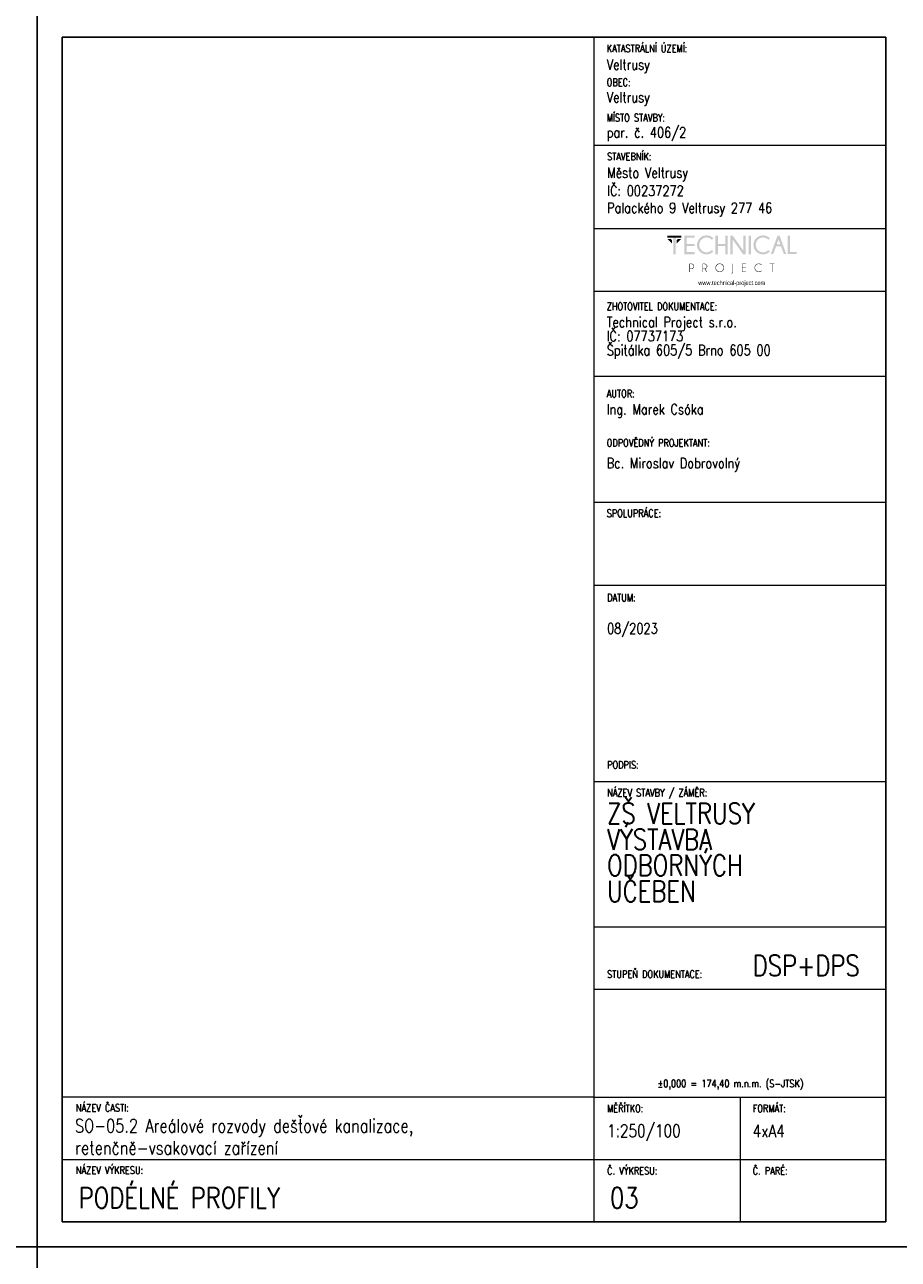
# Model space of a CAD drawing. Header units: millimetres. Extents: x -744 to 2301, y 2052 to 2943.
# Tile 8 of 31: x 618 to 828, y 2346 to 2643. Entities that reach past the tile are written whole.
import ezdxf

# ---------------------------------------------------------------- set-up
doc = ezdxf.new("R2010")
doc.units = ezdxf.units.MM
doc.header["$MEASUREMENT"] = 0
doc.layers.add('NETISK', color=7, linetype='Continuous', plot=False)
doc.layers.add('TP_01_Rozpiska', color=7, linetype='Continuous', lineweight=5)
doc.layers.add('Znojmoprojekt - Popisy.Znojmoprojekt', color=7, linetype='Continuous')
doc.styles.add('GENERATED_STYLE_4', font='arial.ttf')
doc.styles.add('ROMANS', font='romans.shx', dxfattribs={"width": 0.8})

# ---------------------------------------------------------------- blocks, each defined once
blk = doc.blocks.new('*U24')
for p, q in [((-210, 291), (-210, 297)), ((-204, 297), (-210, 297)), ((0, 297), (-210, 297)), ((-210, 297), (-210, 0)), ((0, 0), (0, 297)), ((-6, 297), (0, 297)), ((-6, 291), (-204, 291)), ((-204, 291), (-204, 6)), ((-6, 6), (-6, 291)), ((-210, 6), (-210, 0)), ((-204, 6), (-6, 6)), ((-210, 0), (0, 0))]:
    blk.add_line(p, q)
blk = doc.blocks.new('A$C01D51CA2')
at = {"layer": 'TP_01_Rozpiska'}
for points in [[(-45.09, 17.59), (-45.09, 16.91), (-40.45, 16.91), (-40.45, 17.59)], [(-45.09, 16.5), (-43.58, 14.97), (-43.58, 16.09), (-43.97, 16.5)], [(-43.15, 17.03), (-43.15, 11.39), (-42.38, 11.39), (-42.38, 17.03)], [(-40.45, 16.5), (-41.97, 14.97), (-41.97, 16.09), (-41.57, 16.5)], [(-36.03, 17.59), (-36.03, 16.91), (-38.63, 16.91), (-38.63, 14.83), (-36.03, 14.83), (-36.03, 14.15), (-38.63, 14.15), (-38.63, 12.08), (-36.03, 12.08), (-36.03, 11.39), (-39.4, 11.39), (-39.4, 17.59)], [(-28.26, 14.15), (-28.26, 11.39), (-29.05, 11.39), (-29.05, 17.59), (-28.26, 17.59), (-28.26, 14.83), (-25.73, 14.83), (-25.73, 17.59), (-24.94, 17.59), (-24.94, 11.39), (-25.73, 11.39), (-25.73, 14.15)], [(-23.29, 17.59), (-19.78, 12.64), (-19.78, 17.59), (-19, 17.59), (-19, 11.39), (-19.86, 11.39), (-23.29, 16.22), (-23.29, 11.39), (-24.07, 11.39), (-24.07, 17.59)], [(-18, 17.59), (-18, 11.39), (-17.23, 11.39), (-17.23, 17.59)], [(-4.92, 11.41), (-4.92, 17.59), (-4.14, 17.59), (-4.14, 12.08), (-1.91, 12.08), (-1.91, 11.41)], [(-18.85, 8.23), (-18.85, 8.07), (-20.1, 8.07), (-20.1, 6.92), (-18.85, 6.92), (-18.85, 6.76), (-20.1, 6.76), (-20.1, 5.6), (-18.85, 5.6), (-18.85, 5.44), (-20.25, 5.44), (-20.25, 8.23)], [(-10.06, 8.07), (-10.06, 5.44), (-10.22, 5.44), (-10.22, 8.07), (-10.93, 8.07), (-10.93, 8.23), (-9.35, 8.23), (-9.35, 8.07)]]:
    blk.add_hatch(color=256, dxfattribs=at).paths.add_polyline_path(points)
h = blk.add_hatch(color=256, dxfattribs=at)
edge = h.paths.add_edge_path()
edge.add_line((-30.26, 12.76), (-29.72, 12.28))
edge.add_spline(control_points=[(-29.72, 12.28), (-30.41, 11.65), (-31.18, 11.32), (-32.02, 11.32), (-32.02, 11.32), (-32.93, 11.32), (-33.68, 11.64), (-34.31, 12.26), (-34.31, 12.26), (-34.93, 12.89), (-35.23, 13.63), (-35.23, 14.5), (-35.23, 14.5), (-35.23, 15.35), (-34.93, 16.09), (-34.31, 16.72), (-34.31, 16.72), (-33.68, 17.36), (-32.93, 17.67), (-32.02, 17.67), (-32.02, 17.67), (-31.18, 17.67), (-30.41, 17.34), (-29.72, 16.7)], knot_values=[0, 0, 0, 0, 0.041667, 0.041667, 0.041667, 0.041767, 0.083333, 0.083333, 0.083333, 0.083433, 0.125, 0.125, 0.125, 0.1251, 0.166667, 0.166667, 0.166667, 0.166767, 0.208333, 0.208333, 0.208333, 0.208433, 1, 1, 1, 1], degree=3, periodic=0)
edge.add_line((-29.72, 16.7), (-30.26, 16.22))
edge.add_spline(control_points=[(-30.26, 16.22), (-30.82, 16.73), (-31.41, 16.98), (-32.02, 16.98), (-32.02, 16.98), (-32.68, 16.98), (-33.25, 16.73), (-33.73, 16.26), (-33.73, 16.26), (-34.21, 15.78), (-34.45, 15.19), (-34.45, 14.5), (-34.45, 14.5), (-34.45, 13.79), (-34.21, 13.22), (-33.73, 12.72), (-33.73, 12.72), (-33.25, 12.25), (-32.68, 12.02), (-32.02, 12.02), (-32.02, 12.02), (-31.41, 12.02), (-30.82, 12.26), (-30.26, 12.76)], knot_values=[0, 0, 0, 0, 0.041667, 0.041667, 0.041667, 0.041767, 0.083333, 0.083333, 0.083333, 0.083433, 0.125, 0.125, 0.125, 0.1251, 0.166667, 0.166667, 0.166667, 0.166767, 0.208333, 0.208333, 0.208333, 0.208433, 1, 1, 1, 1], degree=3, periodic=0)
h = blk.add_hatch(color=256, dxfattribs=at)
edge = h.paths.add_edge_path()
edge.add_line((-11.41, 12.76), (-10.87, 12.28))
edge.add_spline(control_points=[(-10.87, 12.28), (-11.56, 11.65), (-12.33, 11.32), (-13.17, 11.32), (-13.17, 11.32), (-14.07, 11.32), (-14.83, 11.64), (-15.45, 12.26), (-15.45, 12.26), (-16.08, 12.89), (-16.37, 13.63), (-16.37, 14.5), (-16.37, 14.5), (-16.37, 15.35), (-16.08, 16.09), (-15.45, 16.72), (-15.45, 16.72), (-14.83, 17.36), (-14.07, 17.67), (-13.17, 17.67), (-13.17, 17.67), (-12.33, 17.67), (-11.56, 17.34), (-10.87, 16.7)], knot_values=[0, 0, 0, 0, 0.041667, 0.041667, 0.041667, 0.041767, 0.083333, 0.083333, 0.083333, 0.083433, 0.125, 0.125, 0.125, 0.1251, 0.166667, 0.166667, 0.166667, 0.166767, 0.208333, 0.208333, 0.208333, 0.208433, 1, 1, 1, 1], degree=3, periodic=0)
edge.add_line((-10.87, 16.7), (-11.41, 16.22))
edge.add_spline(control_points=[(-11.41, 16.22), (-11.97, 16.73), (-12.56, 16.98), (-13.17, 16.98), (-13.17, 16.98), (-13.82, 16.98), (-14.4, 16.73), (-14.88, 16.26), (-14.88, 16.26), (-15.35, 15.78), (-15.6, 15.19), (-15.6, 14.5), (-15.6, 14.5), (-15.6, 13.79), (-15.35, 13.22), (-14.88, 12.72), (-14.88, 12.72), (-14.4, 12.25), (-13.82, 12.02), (-13.17, 12.02), (-13.17, 12.02), (-12.56, 12.02), (-11.97, 12.26), (-11.41, 12.76)], knot_values=[0, 0, 0, 0, 0.041667, 0.041667, 0.041667, 0.041767, 0.083333, 0.083333, 0.083333, 0.083433, 0.125, 0.125, 0.125, 0.1251, 0.166667, 0.166667, 0.166667, 0.166767, 0.208333, 0.208333, 0.208333, 0.208433, 1, 1, 1, 1], degree=3, periodic=0)
h = blk.add_hatch(color=256, dxfattribs=at)
h.paths.add_polyline_path([(-7.4, 14.65), (-7.99, 16.29), (-8.6, 14.65)])
h.paths.add_polyline_path([(-7.64, 17.59), (-5.41, 11.41), (-6.21, 11.41), (-7.15, 13.97), (-8.83, 13.97), (-9.78, 11.41), (-10.6, 11.41), (-8.33, 17.59)])
h = blk.add_hatch(color=256, dxfattribs=at)
edge = h.paths.add_edge_path()
edge.add_spline(control_points=[(-27.62, 8.12), (-27.98, 8.12), (-28.27, 7.99), (-28.52, 7.74), (-28.52, 7.74), (-28.77, 7.49), (-28.9, 7.2), (-28.9, 6.84), (-28.9, 6.84), (-28.9, 6.49), (-28.77, 6.2), (-28.52, 5.95), (-28.52, 5.95), (-28.27, 5.7), (-27.98, 5.57), (-27.62, 5.57), (-27.62, 5.57), (-27.27, 5.57), (-26.98, 5.7), (-26.73, 5.95), (-26.73, 5.95), (-26.47, 6.2), (-26.35, 6.49), (-26.35, 6.84), (-26.35, 6.84), (-26.35, 7.2), (-26.47, 7.49), (-26.73, 7.74), (-26.73, 7.74), (-26.98, 7.99), (-27.27, 8.12), (-27.62, 8.12)], knot_values=[0, 0, 0, 0, 0.03125, 0.03125, 0.03125, 0.03135, 0.0625, 0.0625, 0.0625, 0.0626, 0.09375, 0.09375, 0.09375, 0.09385, 0.125, 0.125, 0.125, 0.1251, 0.15625, 0.15625, 0.15625, 0.15635, 0.1875, 0.1875, 0.1875, 0.1876, 0.21875, 0.21875, 0.21875, 0.21885, 1, 1, 1, 1], degree=3, periodic=0)
edge = h.paths.add_edge_path()
edge.add_spline(control_points=[(-26.61, 7.86), (-26.33, 7.58), (-26.19, 7.23), (-26.19, 6.84), (-26.19, 6.84), (-26.19, 6.44), (-26.33, 6.11), (-26.61, 5.83), (-26.61, 5.83), (-26.89, 5.56), (-27.22, 5.41), (-27.62, 5.41), (-27.62, 5.41), (-28.01, 5.41), (-28.36, 5.56), (-28.64, 5.83), (-28.64, 5.83), (-28.91, 6.11), (-29.05, 6.44), (-29.05, 6.84), (-29.05, 6.84), (-29.05, 7.23), (-28.91, 7.58), (-28.64, 7.86), (-28.64, 7.86), (-28.36, 8.14), (-28.01, 8.28), (-27.62, 8.28), (-27.62, 8.28), (-27.22, 8.28), (-26.89, 8.14), (-26.61, 7.86)], knot_values=[0, 0, 0, 0, 0.03125, 0.03125, 0.03125, 0.03135, 0.0625, 0.0625, 0.0625, 0.0626, 0.09375, 0.09375, 0.09375, 0.09385, 0.125, 0.125, 0.125, 0.1251, 0.15625, 0.15625, 0.15625, 0.15635, 0.1875, 0.1875, 0.1875, 0.1876, 0.21875, 0.21875, 0.21875, 0.21885, 1, 1, 1, 1], degree=3, periodic=0)
h = blk.add_hatch(color=256, dxfattribs=at)
edge = h.paths.add_edge_path()
edge.add_line((-13.73, 5.88), (-13.61, 5.79))
edge.add_spline(control_points=[(-13.61, 5.79), (-13.87, 5.54), (-14.2, 5.41), (-14.56, 5.41), (-14.56, 5.41), (-14.96, 5.41), (-15.3, 5.56), (-15.58, 5.83), (-15.58, 5.83), (-15.86, 6.11), (-15.99, 6.44), (-15.99, 6.84), (-15.99, 6.84), (-15.99, 7.23), (-15.86, 7.58), (-15.58, 7.86), (-15.58, 7.86), (-15.3, 8.14), (-14.96, 8.27), (-14.56, 8.27), (-14.56, 8.27), (-14.2, 8.27), (-13.87, 8.15), (-13.61, 7.89)], knot_values=[0, 0, 0, 0, 0.041667, 0.041667, 0.041667, 0.041767, 0.083333, 0.083333, 0.083333, 0.083433, 0.125, 0.125, 0.125, 0.1251, 0.166667, 0.166667, 0.166667, 0.166767, 0.208333, 0.208333, 0.208333, 0.208433, 1, 1, 1, 1], degree=3, periodic=0)
edge.add_line((-13.61, 7.89), (-13.73, 7.79))
edge.add_spline(control_points=[(-13.73, 7.79), (-13.97, 8), (-14.25, 8.1), (-14.56, 8.1), (-14.56, 8.1), (-14.93, 8.1), (-15.22, 7.99), (-15.47, 7.74), (-15.47, 7.74), (-15.72, 7.49), (-15.85, 7.2), (-15.85, 6.84), (-15.85, 6.84), (-15.85, 6.49), (-15.72, 6.2), (-15.47, 5.95), (-15.47, 5.95), (-15.22, 5.7), (-14.93, 5.57), (-14.56, 5.57), (-14.56, 5.57), (-14.25, 5.57), (-13.97, 5.67), (-13.73, 5.88)], knot_values=[0, 0, 0, 0, 0.041667, 0.041667, 0.041667, 0.041767, 0.083333, 0.083333, 0.083333, 0.083433, 0.125, 0.125, 0.125, 0.1251, 0.166667, 0.166667, 0.166667, 0.166767, 0.208333, 0.208333, 0.208333, 0.208433, 1, 1, 1, 1], degree=3, periodic=0)
h = blk.add_hatch(color=256, dxfattribs=at)
edge = h.paths.add_edge_path()
edge.add_line((-37.56, 8.07), (-37.56, 6.57))
edge.add_line((-37.56, 6.57), (-37.08, 6.57))
edge.add_spline(control_points=[(-37.08, 6.57), (-36.89, 6.57), (-36.71, 6.64), (-36.56, 6.79), (-36.56, 6.79), (-36.41, 6.94), (-36.34, 7.12), (-36.34, 7.33), (-36.34, 7.33), (-36.34, 7.53), (-36.41, 7.71), (-36.56, 7.86), (-36.56, 7.86), (-36.71, 8), (-36.89, 8.07), (-37.08, 8.07)], knot_values=[0, 0, 0, 0, 0.0625, 0.0625, 0.0625, 0.0626, 0.125, 0.125, 0.125, 0.1251, 0.1875, 0.1875, 0.1875, 0.1876, 1, 1, 1, 1], degree=3, periodic=0)
edge.add_line((-37.08, 8.07), (-37.56, 8.07))
edge = h.paths.add_edge_path()
edge.add_line((-37.56, 6.41), (-37.56, 5.44))
edge.add_line((-37.56, 5.44), (-37.73, 5.44))
edge.add_line((-37.73, 5.44), (-37.73, 8.23))
edge.add_line((-37.73, 8.23), (-36.99, 8.23))
edge.add_spline(control_points=[(-36.99, 8.23), (-36.77, 8.2), (-36.59, 8.12), (-36.44, 7.97), (-36.44, 7.97), (-36.28, 7.79), (-36.18, 7.58), (-36.18, 7.33), (-36.18, 7.33), (-36.18, 7.07), (-36.28, 6.85), (-36.44, 6.67), (-36.44, 6.67), (-36.62, 6.51), (-36.84, 6.41), (-37.08, 6.41)], knot_values=[0, 0, 0, 0, 0.0625, 0.0625, 0.0625, 0.0626, 0.125, 0.125, 0.125, 0.1251, 0.1875, 0.1875, 0.1875, 0.1876, 1, 1, 1, 1], degree=3, periodic=0)
edge.add_line((-37.08, 6.41), (-37.56, 6.41))
h = blk.add_hatch(color=256, dxfattribs=at)
edge = h.paths.add_edge_path()
edge.add_line((-33.17, 8.07), (-33.17, 6.57))
edge.add_line((-33.17, 6.57), (-32.71, 6.57))
edge.add_spline(control_points=[(-32.71, 6.57), (-32.5, 6.57), (-32.32, 6.64), (-32.17, 6.79), (-32.17, 6.79), (-32.02, 6.94), (-31.96, 7.12), (-31.96, 7.33), (-31.96, 7.33), (-31.96, 7.53), (-32.02, 7.71), (-32.17, 7.86), (-32.17, 7.86), (-32.32, 8), (-32.5, 8.07), (-32.71, 8.07)], knot_values=[0, 0, 0, 0, 0.0625, 0.0625, 0.0625, 0.0626, 0.125, 0.125, 0.125, 0.1251, 0.1875, 0.1875, 0.1875, 0.1876, 1, 1, 1, 1], degree=3, periodic=0)
edge.add_line((-32.71, 8.07), (-33.17, 8.07))
edge = h.paths.add_edge_path()
edge.add_line((-32.66, 6.41), (-33.17, 6.41))
edge.add_line((-33.17, 6.41), (-33.17, 5.44))
edge.add_line((-33.17, 5.44), (-33.34, 5.44))
edge.add_line((-33.34, 5.44), (-33.34, 8.23))
edge.add_line((-33.34, 8.23), (-32.61, 8.23))
edge.add_spline(control_points=[(-32.61, 8.23), (-32.4, 8.2), (-32.22, 8.12), (-32.07, 7.97), (-32.07, 7.97), (-31.89, 7.79), (-31.79, 7.58), (-31.79, 7.33), (-31.79, 7.33), (-31.79, 7.07), (-31.89, 6.85), (-32.07, 6.69), (-32.07, 6.69), (-32.19, 6.56), (-32.33, 6.48), (-32.48, 6.44)], knot_values=[0, 0, 0, 0, 0.0625, 0.0625, 0.0625, 0.0626, 0.125, 0.125, 0.125, 0.1251, 0.1875, 0.1875, 0.1875, 0.1876, 1, 1, 1, 1], degree=3, periodic=0)
edge.add_line((-32.48, 6.44), (-31.84, 5.44))
edge.add_line((-31.84, 5.44), (-32.04, 5.44))
edge.add_line((-32.04, 5.44), (-32.66, 6.41))
h = blk.add_hatch(color=256, dxfattribs=at)
edge = h.paths.add_edge_path()
edge.add_spline(control_points=[(-23.19, 5.39), (-23.19, 5.24), (-23.24, 5.13), (-23.34, 5.05), (-23.34, 5.05), (-23.44, 4.95), (-23.56, 4.9), (-23.69, 4.9)], knot_values=[0, 0, 0, 0, 0.125, 0.125, 0.125, 0.1251, 1, 1, 1, 1], degree=3, periodic=0)
edge.add_line((-23.69, 4.9), (-23.69, 5.05))
edge.add_spline(control_points=[(-23.69, 5.05), (-23.59, 5.05), (-23.52, 5.08), (-23.44, 5.14), (-23.44, 5.14), (-23.39, 5.21), (-23.36, 5.29), (-23.36, 5.41)], knot_values=[0, 0, 0, 0, 0.125, 0.125, 0.125, 0.1251, 1, 1, 1, 1], degree=3, periodic=0)
edge.add_line((-23.36, 5.41), (-23.36, 8.23))
edge.add_line((-23.36, 8.23), (-23.19, 8.23))
edge.add_line((-23.19, 8.23), (-23.19, 5.39))
at = {"layer": 'Znojmoprojekt - Popisy.Znojmoprojekt', "color": 7, "linetype": 'Continuous', "lineweight": 13, "insert": (-23.61, 1.59), "char_height": 1.5, "width": 19.5072, "attachment_point": 5, "style": 'GENERATED_STYLE_4'}
blk.add_mtext('\\A1;{\\fBahnschrift Light|b0|i0|c238|p34;\\W0.75;www.technical-project.com}', dxfattribs=at)

msp = doc.modelspace()

# ---------------------------------------------------------------- linework, layer by layer
at = {"layer": 'TP_01_Rozpiska'}
for p, q in [((754.88, 2354.81), (754.88, 2639.81)), ((754.88, 2613.81), (824.98, 2613.81)), ((754.88, 2593.81), (824.88, 2593.81)), ((754.88, 2578.74), (824.88, 2578.74)), ((754.88, 2558.29), (824.88, 2558.29)), ((754.88, 2527.98), (824.88, 2527.98)), ((754.88, 2507.98), (824.88, 2507.98)), ((754.88, 2460.78), (824.98, 2460.78)), ((754.88, 2425.78), (824.98, 2425.78)), ((754.88, 2384.81), (626.98, 2384.81)), ((626.98, 2354.81), (626.98, 2384.81)), ((754.88, 2384.81), (824.98, 2384.81)), ((789.98, 2384.81), (789.98, 2354.81)), ((626.98, 2369.81), (824.98, 2369.81))]:
    msp.add_line(p, q, dxfattribs=at)
at = {"layer": 'TP_01_Rozpiska', "color": 7, "linetype": 'Continuous', "lineweight": 13}
msp.add_line((754.88, 2410.78), (824.98, 2410.78), dxfattribs=at)

# ---------------------------------------------------------------- block references
at = {"xscale": 0.7200000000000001, "yscale": 0.7200000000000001, "zscale": 0.7200000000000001}
msp.add_blockref('A$C01D51CA2', (804.95, 2579.4), dxfattribs=at)
at = {"layer": 'NETISK'}
for p in [(620.98, 2348.81), (830.98, 2348.81), (620.98, 2051.81), (830.98, 2051.81)]:
    msp.add_blockref('*U24', p, dxfattribs=at)

# ---------------------------------------------------------------- texts
at = {"color": 7, "linetype": 'Continuous', "lineweight": 0, "char_height": 1.8, "attachment_point": 1, "style": 'ROMANS'}
for s, insert in [('\\A1;KATASTRÁLNÍ ÚZEMÍ:', (757.88, 2638)), ('\\A1;OBEC:', (757.88, 2629.84)), ('\\A1;MÍSTO STAVBY:', (757.88, 2621.33)), ('\\A1;STAVEBNÍK:', (757.98, 2612)), ('\\A1;ZHOTOVITEL DOKUMENTACE:', (757.88, 2575.94)), ('\\A1;AUTOR:', (757.88, 2554.96)), ('\\A1;ODPOVĚDNÝ PROJEKTANT:', (757.88, 2543.1)), ('\\A1;SPOLUPRÁCE:', (757.88, 2526.17)), ('\\A1;DATUM:', (757.98, 2505.88)), ('\\A1;PODPIS:', (757.98, 2465.66)), ('\\A1;NÁZEV STAVBY / ZÁMĚR:', (757.98, 2458.97)), ('\\A1;STUPEŇ DOKUMENTACE:', (757.98, 2415.3)), ('\\A1;±0,000 = 174,40 m.n.m. (S-JTSK)', (770.12, 2388.98)), ('\\A1;NÁZEV ČASTI:', (630.29, 2383.14)), ('\\A1;{\\Fromand|c238;MĚŘÍTKO:}', (757.98, 2383)), ('\\A1;FORMÁT:', (792.98, 2383)), ('\\A1;NÁZEV VÝKRESU:', (630.29, 2368.14)), ('\\A1;{\\Fromand|c238;Č. VÝKRESU:}', (757.98, 2368)), ('\\A1;{\\Fromand|c238;Č. PARÉ:}', (792.98, 2368))]:
    msp.add_mtext(s, dxfattribs=dict(at, insert=insert))
at = {"color": 7, "linetype": 'Continuous', "lineweight": 25, "style": 'ROMANS'}
for s, insert, char_height, attachment_point in [('\\A1;Veltrusy', (757.88, 2631.12), 2.5, 7), ('\\A1;Veltrusy', (757.88, 2623.26), 2.5, 7), ('\\A1;par. č. 406/2', (757.88, 2614.81), 2.5, 7), ('\\A1;Město Veltrusy', (757.98, 2605.12), 2.5, 7), ('\\A1;IČ: 00237272', (757.98, 2601.6), 2.5, 7), ('\\A1;Palackého 9 Veltrusy 277 46', (757.98, 2596.65), 2.5, 7), ('\\A1;Ing. Marek Csóka', (757.88, 2551.54), 2.5, 1), ('\\A1;08/2023', (757.98, 2498.8), 2.5, 1), ('\\A1;DSP+DPS', (792.98, 2418.96), 5, 1), ('\\A1;SO-05.2 Areálové rozvody dešťové kanalizace,\\Pretenčně-vsakovací zařízení', (630.07, 2379.55), 3.2, 1), ('\\A1;1:250/100', (757.98, 2378.21), 3, 1), ('\\A1;4xA4', (792.98, 2378.19), 3, 1), ('\\A1;PODÉLNÉ PROFILY', (630.96, 2363.08), 5, 1), ('\\A1;03', (758.68, 2363.08), 5, 1)]:
    msp.add_mtext(s, dxfattribs=dict(at, insert=insert, char_height=char_height, attachment_point=attachment_point))
at = {"color": 7, "linetype": 'Continuous', "lineweight": 25, "char_height": 2.5, "attachment_point": 1, "style": 'ROMANS'}
for s, insert, line_spacing_factor in [('\\A1;Technical Project s.r.o.\\PIČ: 07737173\\PŠpitálka 605/5 Brno 605 00', (757.88, 2572.52), 0.811616), ('\\A1;Bc. Miroslav Dobrovolný', (757.88, 2538.59), 0.783211)]:
    msp.add_mtext(s, dxfattribs=dict(at, insert=insert, line_spacing_factor=line_spacing_factor))
at = {"color": 7, "linetype": 'Continuous', "lineweight": 25, "insert": (757.98, 2455.57), "char_height": 5, "width": 48.0061, "attachment_point": 1, "line_spacing_factor": 0.75, "style": 'ROMANS'}
msp.add_mtext('\\A1;ZŠ VELTRUSY  VÝSTAVBA \\PODBORNÝCH \\PUČEBEN', dxfattribs=at)

doc.saveas('drawing.dxf')
